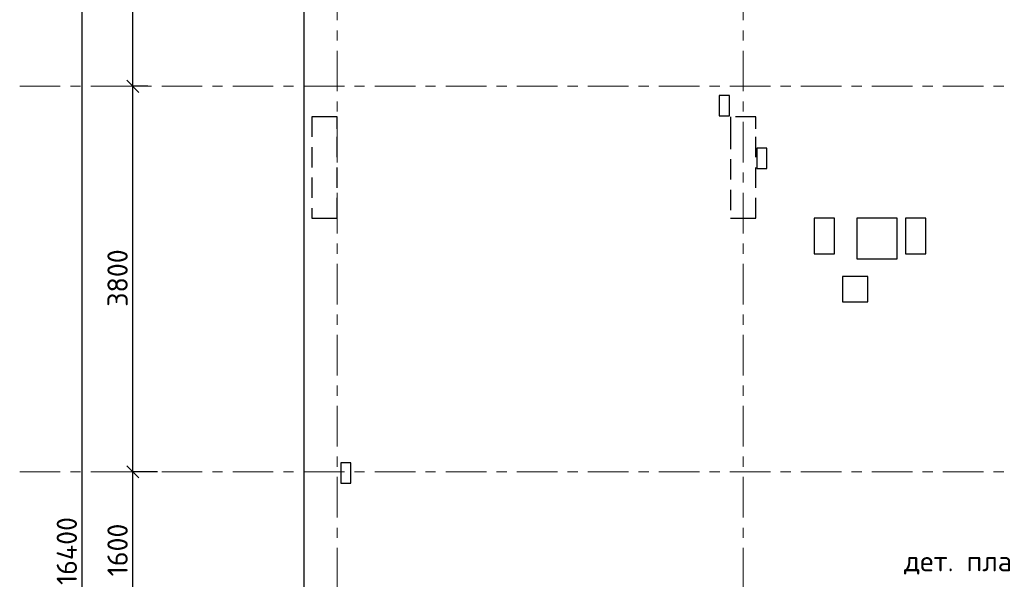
# Model space of a CAD drawing. Header units: metres. Extents: x -38 to 85, y -15 to 19.
# Tile 8 of 93: x -2.63 to 7.07, y 7.94 to 13.46. Entities that reach past the tile are written whole.
import ezdxf

# ---------------------------------------------------------------- set-up
doc = ezdxf.new("R2010")
doc.units = ezdxf.units.M
doc.header["$PDMODE"] = 65
for name, pattern in [('______11', [0.5, 0.4, -0.05, 0, -0.05]), ('______2', [0.27, 0.2, -0.07]), ('______5', [1.1, 0.8, -0.1, 0.1, -0.1])]:
    doc.linetypes.add(name, pattern=pattern)
for name, color, linetype, lineweight in [('XR$2$Осевая линия (1)', 7, '______5', 13), ('XR$2$Размерная линия (1)', 7, 'Continuous', 13), ('XR$3$Перекрытие (1)', 7, 'Continuous', 35), ('XR$3$Текст_ общее_1', 7, 'Continuous', 13), ('XR$5$Стена (1)', 7, 'Continuous', 35)]:
    doc.layers.add(name, color=color, linetype=linetype, lineweight=lineweight)
doc.styles.add('ISOCPEUR', font='txt')
doc.dimstyles.new('DIMSTYLE_3', dxfattribs={"dimtxt": 0.2, "dimasz": 0.2, "dimexe": 0, "dimexo": 0, "dimgap": 0.1, "dimtad": 2, "dimdec": 0, "dimlfac": 1000, "dimrnd": 5, "dimzin": 12, "dimdsep": 46, "dimtxsty": 'ISOCPEUR', "dimblk1": 'ALL_ML_STRICH', "dimblk2": 'ALL_ML_STRICH', "dimsah": 1, "dimcen": 0, "dimclrd": 7, "dimclre": 256, "dimclrt": 7, "dimadec": 0, "dimazin": 0, "dimtfac": 1, "dimtdec": 0, "dimtix": 1, "dimtmove": 2, "dimatfit": 3, "dimfxl": 0, "dimtzin": 0, "dimlwd": 0, "dimlwe": -3, "dimarcsym": 0})

# ---------------------------------------------------------------- blocks, each defined once
blk = doc.blocks.new('ALL_ML_STRICH')
at = {"color": 0, "linetype": 'ByBlock', "lineweight": -2}
for p, q in [((0, -0.5), (0, 0.5)), ((-1, 0), (0.5, 0)), ((-0.3, -0.3), (0.3, 0.3))]:
    blk.add_line(p, q, dxfattribs=at)
blk = doc.blocks.new('*D33')
at = {"layer": 'DEFPOINTS', "color": 7, "linetype": 'Continuous', "lineweight": 13, "transparency": 33554687}
for p in [(-1.6986, 16.4), (-2.2938, 0), (-2.0153, 0)]:
    blk.add_point(p, dxfattribs=at)
at = {"layer": 'XR$2$Размерная линия (1)', "color": 9, "linetype": 'Continuous', "lineweight": -2, "true_color": 0xc7c7c7, "transparency": 33554687}
for p, q in [((-1.7186, 16.4), (-2.0153, 16.4)), ((-2.2738, 0), (-2.0153, 0))]:
    blk.add_line(p, q, dxfattribs=at)
at = {"layer": 'XR$2$Размерная линия (1)', "color": 7, "linetype": 'Continuous', "lineweight": -2, "transparency": 33554687}
blk.add_line((-2.0153, 0), (-2.0153, 16.4), dxfattribs=at)
at = {"layer": 'XR$2$Размерная линия (1)', "color": 7, "linetype": 'Continuous', "lineweight": 13, "transparency": 33554687, "xscale": 0.2, "yscale": 0.2, "zscale": 0.2}
for p, rotation in [((-2.0153, 16.4), 90), ((-2.0153, 0), 270)]:
    blk.add_blockref('ALL_ML_STRICH', p, dxfattribs=dict(at, rotation=rotation))
at = {"layer": 'XR$2$Размерная линия (1)', "color": 7, "linetype": 'Continuous', "lineweight": 13, "transparency": 33554687, "insert": (-2.1653, 8.22), "char_height": 0.2, "width": 1, "attachment_point": 5, "rotation": 90, "style": 'ISOCPEUR'}
blk.add_mtext('\\A1;{16400}', dxfattribs=at)
blk = doc.blocks.new('*D36')
at = {"layer": 'DEFPOINTS', "color": 7, "linetype": 'Continuous', "lineweight": 13, "transparency": 33554687}
for p in [(-1.2532, 9), (-1.5153, 7.4), (-1.1719, 7.4)]:
    blk.add_point(p, dxfattribs=at)
at = {"layer": 'XR$2$Размерная линия (1)', "color": 9, "linetype": 'Continuous', "lineweight": -2, "true_color": 0xc7c7c7, "transparency": 33554687}
for p, q in [((-1.2732, 9), (-1.5153, 9)), ((-1.1919, 7.4), (-1.5153, 7.4))]:
    blk.add_line(p, q, dxfattribs=at)
at = {"layer": 'XR$2$Размерная линия (1)', "color": 7, "linetype": 'Continuous', "lineweight": -2, "transparency": 33554687}
blk.add_line((-1.5153, 7.4), (-1.5153, 9), dxfattribs=at)
at = {"layer": 'XR$2$Размерная линия (1)', "color": 7, "linetype": 'Continuous', "lineweight": 13, "transparency": 33554687, "xscale": 0.2, "yscale": 0.2, "zscale": 0.2}
for p, rotation in [((-1.5153, 9), 90), ((-1.5153, 7.4), 270)]:
    blk.add_blockref('ALL_ML_STRICH', p, dxfattribs=dict(at, rotation=rotation))
at = {"layer": 'XR$2$Размерная линия (1)', "color": 7, "linetype": 'Continuous', "lineweight": 13, "transparency": 33554687, "insert": (-1.6653, 8.23), "char_height": 0.2, "width": 0.8, "attachment_point": 5, "rotation": 90, "style": 'ISOCPEUR'}
blk.add_mtext('\\A1;{1600}', dxfattribs=at)
blk = doc.blocks.new('*D37')
at = {"layer": 'DEFPOINTS', "color": 7, "linetype": 'Continuous', "lineweight": 13, "transparency": 33554687}
for p in [(-1.3472, 12.8), (-1.5153, 9), (-1.2532, 9)]:
    blk.add_point(p, dxfattribs=at)
at = {"layer": 'XR$2$Размерная линия (1)', "color": 9, "linetype": 'Continuous', "lineweight": -2, "true_color": 0xc7c7c7, "transparency": 33554687}
for p, q in [((-1.3672, 12.8), (-1.5153, 12.8)), ((-1.2732, 9), (-1.5153, 9))]:
    blk.add_line(p, q, dxfattribs=at)
at = {"layer": 'XR$2$Размерная линия (1)', "color": 7, "linetype": 'Continuous', "lineweight": -2, "transparency": 33554687}
blk.add_line((-1.5153, 9), (-1.5153, 12.8), dxfattribs=at)
at = {"layer": 'XR$2$Размерная линия (1)', "color": 7, "linetype": 'Continuous', "lineweight": 13, "transparency": 33554687, "xscale": 0.2, "yscale": 0.2, "zscale": 0.2}
for p, rotation in [((-1.5153, 12.8), 90), ((-1.5153, 9), 270)]:
    blk.add_blockref('ALL_ML_STRICH', p, dxfattribs=dict(at, rotation=rotation))
at = {"layer": 'XR$2$Размерная линия (1)', "color": 7, "linetype": 'Continuous', "lineweight": 13, "transparency": 33554687, "insert": (-1.6653, 10.91), "char_height": 0.2, "width": 0.8, "attachment_point": 5, "rotation": 90, "style": 'ISOCPEUR'}
blk.add_mtext('\\A1;{3800}', dxfattribs=at)
blk = doc.blocks.new('*D38')
at = {"layer": 'DEFPOINTS', "color": 7, "linetype": 'Continuous', "lineweight": 13, "transparency": 33554687}
for p in [(-1.2605, 16.4), (-1.5153, 12.8), (-1.3472, 12.8)]:
    blk.add_point(p, dxfattribs=at)
at = {"layer": 'XR$2$Размерная линия (1)', "color": 9, "linetype": 'Continuous', "lineweight": -2, "true_color": 0xc7c7c7, "transparency": 33554687}
for p, q in [((-1.2805, 16.4), (-1.5153, 16.4)), ((-1.3672, 12.8), (-1.5153, 12.8))]:
    blk.add_line(p, q, dxfattribs=at)
at = {"layer": 'XR$2$Размерная линия (1)', "color": 7, "linetype": 'Continuous', "lineweight": -2, "transparency": 33554687}
blk.add_line((-1.5153, 12.8), (-1.5153, 16.4), dxfattribs=at)
at = {"layer": 'XR$2$Размерная линия (1)', "color": 7, "linetype": 'Continuous', "lineweight": 13, "transparency": 33554687, "xscale": 0.2, "yscale": 0.2, "zscale": 0.2}
for p, rotation in [((-1.5153, 16.4), 90), ((-1.5153, 12.8), 270)]:
    blk.add_blockref('ALL_ML_STRICH', p, dxfattribs=dict(at, rotation=rotation))
at = {"layer": 'XR$2$Размерная линия (1)', "color": 7, "linetype": 'Continuous', "lineweight": 13, "transparency": 33554687, "insert": (-1.6653, 14.61), "char_height": 0.2, "width": 0.8, "attachment_point": 5, "rotation": 90, "style": 'ISOCPEUR'}
blk.add_mtext('\\A1;{3600}', dxfattribs=at)

msp = doc.modelspace()

# ---------------------------------------------------------------- linework, layer by layer
at = {"layer": 'XR$2$Осевая линия (1)', "color": 253, "linetype": '______11', "lineweight": 13, "true_color": 0xa0a0a0, "transparency": 33554687}
for p, q in [((0.5, -2.65), (0.5, 18.35)), ((4.5, -2.65), (4.5, 18.35)), ((-2.63, 12.8), (62.6, 12.8)), ((-2.63, 9), (62.6, 9))]:
    msp.add_line(p, q, dxfattribs=at)
at = {"layer": 'XR$3$Перекрытие (1)', "color": 7, "linetype": 'Continuous', "lineweight": 25, "transparency": 33554687}
for p, q in [((0.175, -0.25), (0.175, 14.05)), ((4.265, 12.71), (4.265, 12.51)), ((4.365, 12.71), (4.265, 12.71)), ((4.365, 12.51), (4.365, 12.71)), ((4.265, 12.51), (4.365, 12.51)), ((4.635, 12.19), (4.635, 11.99)), ((4.735, 12.19), (4.635, 12.19)), ((4.735, 11.99), (4.735, 12.19)), ((4.635, 11.99), (4.735, 11.99)), ((5.2, 11.5), (5.2, 11.15)), ((5.4, 11.5), (5.2, 11.5)), ((5.4, 11.15), (5.4, 11.5)), ((5.62, 11.5), (5.62, 11.1)), ((6.02, 11.5), (5.62, 11.5)), ((6.02, 11.1), (6.02, 11.5)), ((6.1, 11.5), (6.1, 11.15)), ((6.3, 11.5), (6.1, 11.5)), ((6.3, 11.15), (6.3, 11.5)), ((5.2, 11.15), (5.4, 11.15)), ((5.62, 11.1), (6.02, 11.1)), ((6.1, 11.15), (6.3, 11.15)), ((5.48, 10.925), (5.48, 10.675)), ((5.73, 10.925), (5.48, 10.925)), ((5.73, 10.675), (5.73, 10.925)), ((5.48, 10.675), (5.73, 10.675)), ((0.535, 9.09), (0.535, 8.89)), ((0.635, 9.09), (0.535, 9.09)), ((0.635, 8.89), (0.635, 9.09)), ((0.535, 8.89), (0.635, 8.89))]:
    msp.add_line(p, q, dxfattribs=at)
at = {"layer": 'XR$5$Стена (1)', "color": 253, "linetype": '______2', "lineweight": -3, "true_color": 0xa0a0a0, "transparency": 33554687}
for p, q in [((0.37, 12.5), (0.25, 12.5)), ((0.25, 12.5), (0.25, 11.5)), ((0.5, 12.5), (0.37, 12.5)), ((0.5, 12.38), (0.5, 12.5)), ((4.375, 12.5), (4.375, 12.38)), ((4.625, 12.5), (4.375, 12.5)), ((4.625, 12.38), (4.625, 12.5)), ((0.5, 11.5), (0.5, 12.38)), ((4.375, 12.38), (4.375, 11.5)), ((4.625, 11.5), (4.625, 12.38)), ((0.25, 11.5), (0.37, 11.5)), ((0.37, 11.5), (0.5, 11.5)), ((4.375, 11.5), (4.625, 11.5)), ((4.505, 11.5), (4.625, 11.5))]:
    msp.add_line(p, q, dxfattribs=at)

# ---------------------------------------------------------------- texts
at = {"layer": 'XR$3$Текст_ общее_1', "color": 7, "linetype": 'Continuous', "lineweight": 13, "transparency": 33554687, "insert": (6.8801, 8.1041), "char_height": 0.2, "width": 1.695238, "attachment_point": 5, "style": 'ISOCPEUR'}
msp.add_mtext('\\A1;{\\fISOCPEUR|i0|b0;\\H0.200000;\\W1.000000;\\C7;дет. плана 1}\\P', dxfattribs=at)

# ---------------------------------------------------------------- dimensions: what is measured, and where the dimension line sits
at = {"layer": 'XR$2$Размерная линия (1)', "color": 7, "linetype": 'Continuous', "lineweight": 13, "transparency": 33554687}
for base, p1, p2, picture, middle in [((-2.0153, 16.4), (-2.2738, 0), (-1.7186, 16.4), '*D33', (-2.1653, 8.22)), ((-1.5153, 16.4), (-1.3672, 12.8), (-1.2805, 16.4), '*D38', (-1.6653, 14.61)), ((-1.5153, 12.8), (-1.2732, 9), (-1.3672, 12.8), '*D37', (-1.6653, 10.91)), ((-1.5153, 9), (-1.1919, 7.4), (-1.2732, 9), '*D36', (-1.6653, 8.23))]:
    dim = msp.add_linear_dim(base=base, p1=p1, p2=p2, angle=90, dimstyle='DIMSTYLE_3', override={"dimpost": '<>', "dimclrd": 7, "dimclre": 9, "dimclrt": 7, "dimlwd": 0, "dimlwe": 65533}, dxfattribs=at)
    dim.commit()
    dim.dimension.update_dxf_attribs({"geometry": picture, "text_midpoint": middle, "dimtype": 160})

doc.saveas('drawing.dxf')
